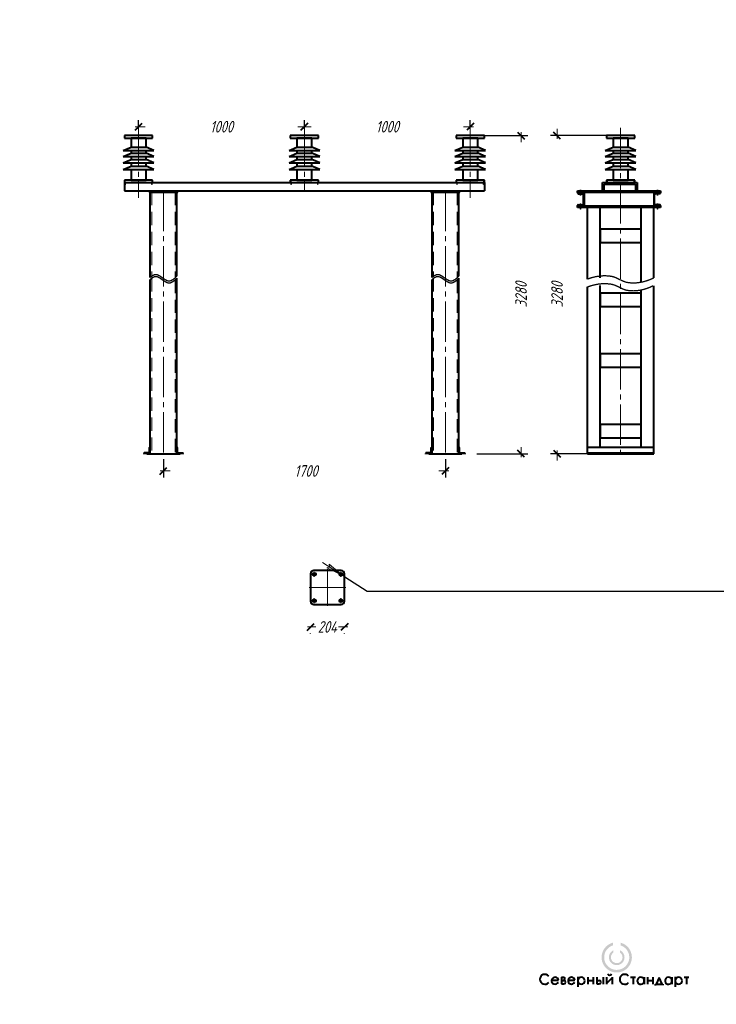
# Model space of a CAD drawing. Header units: millimetres. Extents: x 0 to 210, y 0 to 297.
import ezdxf

# ---------------------------------------------------------------- set-up
doc = ezdxf.new("R2010")
doc.units = ezdxf.units.MM
for name, pattern in [('K5LT32768', [0]), ('K5LT_AXLED', [16.69, 12.19, -1.5, 1.5, -1.5]), ('K5LT_BASIC', [0]), ('K5LT_DASHED', [6, 4, -2]), ('K5LT_THIN', [0]), ('K5LT_THIN_INCLUDED_TO_HATCHING', [0])]:
    doc.linetypes.add(name, pattern=pattern)
doc.styles.add('KDIMTEXTSTYLE', font='GOST_AU.SHX', dxfattribs={"width": 0.96, "oblique": 15, "height": 5})
doc.dimstyles.new('KDIMSTYLE (0.05)', dxfattribs={"dimtxt": 5, "dimasz": 1, "dimexe": 2, "dimexo": 0, "dimgap": 1, "dimtad": 1, "dimlfac": 20, "dimtxsty": 'KDIMTEXTSTYLE', "dimsah": 1, "dimcen": 0, "dimdle": 1, "dimadec": 0, "dimazin": 0, "dimtfac": 0.667, "dimtmove": 0, "dimatfit": 3, "dimfxl": 1, "dimtvp": 1, "dimtfill": 1, "dimtolj": 1, "dimtzin": 0, "dimarcsym": 0})

# ---------------------------------------------------------------- blocks, each defined once
blk = doc.blocks.new('KDIMARROW_03')
at = {"color": 0, "linetype": 'K5LT_BASIC', "lineweight": 40}
blk.add_line((-1.06, -1.06), (1.06, 1.06), dxfattribs=at)
at = {"color": 0, "linetype": 'K5LT_THIN', "lineweight": 18}
for q in [(-1, 0), (2, 0)]:
    blk.add_line((0, 0), q, dxfattribs=at)
blk = doc.blocks.new('KDIMARROW_02')
blk.add_hatch(color=0).paths.add_polyline_path([(4.5, 0), (5, 0.66), (0, 0), (5, -0.66)])
at = {"color": 0, "linetype": 'K5LT_THIN', "lineweight": 18}
for p, q in [((0, 0), (-1, 0)), ((5, 0.66), (0, 0)), ((0, 0), (5, -0.66)), ((0, 0), (7, 0)), ((4.5, 0), (5, 0.66)), ((5, -0.66), (4.5, 0))]:
    blk.add_line(p, q, dxfattribs=at)
blk = doc.blocks.new('U7')
at = {"color": 5, "linetype": 'K5LT_BASIC', "lineweight": 40, "true_color": 0x0000ff}
for p, q in [((168.17, 245.35), (193.17, 245.35)), ((168.17, 244.85), (168.17, 245.35)), ((193.17, 244.85), (168.17, 244.85)), ((193.17, 245.35), (193.17, 244.85))]:
    blk.add_line(p, q, dxfattribs=at)
blk = doc.blocks.new('U8')
at = {"color": 5, "linetype": 'K5LT_BASIC', "lineweight": 40, "true_color": 0x0000ff}
for p, q in [((168.17, 240.85), (193.17, 240.85)), ((168.17, 240.35), (168.17, 240.85)), ((193.17, 240.85), (193.17, 240.35)), ((193.17, 240.35), (168.17, 240.35))]:
    blk.add_line(p, q, dxfattribs=at)
blk = doc.blocks.new('U9')
at = {"color": 5, "linetype": 'K5LT_BASIC', "lineweight": 40, "true_color": 0x0000ff}
for p, q in [((187.37, 233.77), (174.97, 233.77)), ((174.97, 233.77), (174.97, 229.77)), ((187.37, 229.77), (187.37, 233.77)), ((174.97, 229.77), (187.37, 229.77))]:
    blk.add_line(p, q, dxfattribs=at)
blk = doc.blocks.new('U10')
at = {"color": 5, "linetype": 'K5LT_BASIC', "lineweight": 40, "true_color": 0x0000ff}
for p, q in [((187.37, 196.18), (174.97, 196.18)), ((174.97, 196.18), (174.97, 192.18)), ((187.37, 192.18), (187.37, 196.18)), ((174.97, 192.18), (187.37, 192.18))]:
    blk.add_line(p, q, dxfattribs=at)
blk = doc.blocks.new('U11')
at = {"color": 5, "linetype": 'K5LT_BASIC', "lineweight": 40, "true_color": 0x0000ff}
for p, q in [((187.37, 174.91), (174.97, 174.91)), ((174.97, 174.91), (174.97, 170.91)), ((187.37, 170.91), (187.37, 174.91)), ((174.97, 170.91), (187.37, 170.91))]:
    blk.add_line(p, q, dxfattribs=at)
blk = doc.blocks.new('U12')
at = {"color": 5, "linetype": 'K5LT_BASIC', "lineweight": 40, "true_color": 0x0000ff}
for p, q in [((187.37, 214.49), (174.97, 214.49)), ((174.97, 214.49), (174.97, 210.49)), ((187.37, 210.49), (187.37, 214.49)), ((174.97, 210.49), (187.37, 210.49))]:
    blk.add_line(p, q, dxfattribs=at)
blk = doc.blocks.new('U13')
at = {"color": 5, "linetype": 'K5LT_BASIC', "lineweight": 40, "true_color": 0x0000ff}
for p, q in [((191.17, 244.85), (191.17, 240.85)), ((191.17, 244.85), (193.17, 244.85)), ((191.39, 241.4), (191.39, 244.3)), ((192.97, 244.5), (191.59, 244.5)), ((193.17, 244.85), (193.17, 244.7)), ((191.17, 240.85), (193.17, 240.85)), ((192.97, 241.2), (191.59, 241.2)), ((193.17, 240.85), (193.17, 241))]:
    blk.add_line(p, q, dxfattribs=at)
for centre, start, end in [((191.59, 244.3), 90, 180), ((192.97, 244.7), 270, 0), ((191.59, 241.4), 180, 270), ((192.97, 241), 0, 90)]:
    blk.add_arc(centre, 0.2, start, end, dxfattribs=at)
blk = doc.blocks.new('U14')
at = {"color": 5, "linetype": 'K5LT_BASIC', "lineweight": 40, "true_color": 0x0000ff}
for p, q in [((170.17, 244.85), (168.17, 244.85)), ((168.17, 244.85), (168.17, 244.7)), ((168.37, 244.5), (169.74, 244.5)), ((169.94, 241.4), (169.94, 244.3)), ((170.17, 244.85), (170.17, 240.85)), ((168.17, 240.85), (168.17, 241)), ((170.17, 240.85), (168.17, 240.85)), ((168.37, 241.2), (169.74, 241.2))]:
    blk.add_line(p, q, dxfattribs=at)
for centre, start, end in [((168.37, 244.7), 180, 270), ((169.74, 244.3), 0, 90), ((168.37, 241), 90, 180), ((169.74, 241.4), 270, 0)]:
    blk.add_arc(centre, 0.2, start, end, dxfattribs=at)
blk = doc.blocks.new('U15')
at = {"color": 7, "linetype": 'K5LT_THIN_INCLUDED_TO_HATCHING', "lineweight": 18}
for p, q in [((168.89, 245.59), (169.23, 245.59)), ((168.89, 244.12), (169.23, 244.12)), ((169.19, 244.03), (168.93, 244.09)), ((168.93, 244.03), (169.19, 244.09)), ((169.06, 244.12), (169.06, 245.59))]:
    blk.add_line(p, q, dxfattribs=at)
blk = doc.blocks.new('U16')
at = {"color": 7, "linetype": 'K5LT_THIN_INCLUDED_TO_HATCHING', "lineweight": 18}
for p, q in [((168.89, 241.44), (169.23, 241.44)), ((169.06, 239.97), (169.06, 241.44)), ((168.89, 239.97), (169.23, 239.97)), ((169.19, 239.88), (168.93, 239.94)), ((168.93, 239.88), (169.19, 239.94))]:
    blk.add_line(p, q, dxfattribs=at)
blk = doc.blocks.new('U17')
at = {"color": 7, "linetype": 'K5LT_THIN_INCLUDED_TO_HATCHING', "lineweight": 18}
for p, q in [((192.45, 245.59), (192.11, 245.59)), ((192.45, 244.12), (192.11, 244.12)), ((192.15, 244.03), (192.41, 244.09)), ((192.41, 244.03), (192.15, 244.09)), ((192.28, 244.12), (192.28, 245.59))]:
    blk.add_line(p, q, dxfattribs=at)
blk = doc.blocks.new('U18')
at = {"color": 7, "linetype": 'K5LT_THIN_INCLUDED_TO_HATCHING', "lineweight": 18}
for p, q in [((192.45, 241.44), (192.11, 241.44)), ((192.28, 239.97), (192.28, 241.44)), ((192.45, 239.97), (192.11, 239.97)), ((192.15, 239.88), (192.41, 239.94)), ((192.41, 239.88), (192.15, 239.94))]:
    blk.add_line(p, q, dxfattribs=at)
blk = doc.blocks.new('U19')
at = {"color": 5, "linetype": 'K5LT_BASIC', "lineweight": 40, "true_color": 0x0000ff}
for p, q in [((81.58, 262.05), (81.58, 261.3)), ((90.08, 262.05), (81.58, 262.05)), ((90.08, 261.3), (90.08, 262.05)), ((81.21, 257.54), (83.58, 258.53)), ((81.58, 261.3), (90.08, 261.3)), ((88.08, 261.3), (83.58, 261.3)), ((83.58, 261.3), (83.58, 258.53)), ((83.58, 258.53), (88.08, 258.53)), ((88.08, 258.53), (88.08, 261.3)), ((90.46, 257.54), (88.08, 258.53)), ((81.21, 257.54), (90.46, 257.54)), ((81.21, 255.75), (83.58, 256.74)), ((81.21, 255.75), (90.46, 255.75)), ((83.58, 257.54), (83.58, 256.74)), ((83.58, 256.74), (88.08, 256.74)), ((83.58, 255.75), (83.58, 254.79)), ((88.08, 256.74), (88.08, 257.54)), ((90.46, 255.75), (88.08, 256.74)), ((88.08, 254.79), (88.08, 255.75)), ((81.21, 253.8), (83.58, 254.79)), ((81.21, 253.8), (90.46, 253.8)), ((81.21, 251.78), (83.58, 252.77)), ((83.58, 254.79), (88.08, 254.79)), ((83.58, 253.8), (83.58, 252.77)), ((83.58, 252.77), (88.08, 252.77)), ((90.46, 253.8), (88.08, 254.79)), ((88.08, 252.77), (88.08, 253.8)), ((90.46, 251.78), (88.08, 252.77)), ((81.21, 251.78), (90.46, 251.78)), ((83.58, 251.78), (83.58, 248.6)), ((88.08, 248.6), (88.08, 251.78)), ((90.08, 248.6), (81.58, 248.6)), ((81.58, 248.6), (81.58, 247.85)), ((81.58, 247.85), (90.08, 247.85)), ((83.58, 248.6), (88.08, 248.6)), ((90.08, 247.85), (90.08, 248.6))]:
    blk.add_line(p, q, dxfattribs=at)
blk = doc.blocks.new('U20')
at = {"color": 5, "linetype": 'K5LT_BASIC', "lineweight": 40, "true_color": 0x0000ff}
for p, q in [((176.92, 262.05), (176.92, 261.3)), ((185.42, 262.05), (176.92, 262.05)), ((185.42, 261.3), (185.42, 262.05)), ((176.54, 257.54), (178.92, 258.53)), ((176.92, 261.3), (185.42, 261.3)), ((183.42, 261.3), (178.92, 261.3)), ((178.92, 261.3), (178.92, 258.53)), ((178.92, 258.53), (183.42, 258.53)), ((183.42, 258.53), (183.42, 261.3)), ((185.79, 257.54), (183.42, 258.53)), ((176.54, 257.54), (185.79, 257.54)), ((176.54, 255.75), (178.92, 256.74)), ((176.54, 255.75), (185.79, 255.75)), ((178.92, 257.54), (178.92, 256.74)), ((178.92, 256.74), (183.42, 256.74)), ((178.92, 255.75), (178.92, 254.79)), ((183.42, 256.74), (183.42, 257.54)), ((185.79, 255.75), (183.42, 256.74)), ((183.42, 254.79), (183.42, 255.75)), ((176.54, 253.8), (178.92, 254.79)), ((176.54, 253.8), (185.79, 253.8)), ((176.54, 251.78), (178.92, 252.77)), ((178.92, 254.79), (183.42, 254.79)), ((178.92, 253.8), (178.92, 252.77)), ((178.92, 252.77), (183.42, 252.77)), ((185.79, 253.8), (183.42, 254.79)), ((183.42, 252.77), (183.42, 253.8)), ((185.79, 251.78), (183.42, 252.77)), ((176.54, 251.78), (185.79, 251.78)), ((178.92, 251.78), (178.92, 248.6)), ((183.42, 248.6), (183.42, 251.78)), ((185.42, 248.6), (176.92, 248.6)), ((176.92, 248.6), (176.92, 247.85)), ((176.92, 247.85), (185.42, 247.85)), ((178.92, 248.6), (183.42, 248.6)), ((185.42, 247.85), (185.42, 248.6))]:
    blk.add_line(p, q, dxfattribs=at)
blk = doc.blocks.new('U21')
at = {"color": 5, "linetype": 'K5LT_BASIC', "lineweight": 40, "true_color": 0x0000ff}
for p, q in [((131.58, 262.05), (131.58, 261.3)), ((140.08, 262.05), (131.58, 262.05)), ((140.08, 261.3), (140.08, 262.05)), ((131.21, 257.54), (133.58, 258.53)), ((131.58, 261.3), (140.08, 261.3)), ((138.08, 261.3), (133.58, 261.3)), ((133.58, 261.3), (133.58, 258.53)), ((133.58, 258.53), (138.08, 258.53)), ((138.08, 258.53), (138.08, 261.3)), ((140.46, 257.54), (138.08, 258.53)), ((131.21, 257.54), (140.46, 257.54)), ((131.21, 255.75), (133.58, 256.74)), ((131.21, 255.75), (140.46, 255.75)), ((133.58, 257.54), (133.58, 256.74)), ((133.58, 256.74), (138.08, 256.74)), ((133.58, 255.75), (133.58, 254.79)), ((138.08, 256.74), (138.08, 257.54)), ((140.46, 255.75), (138.08, 256.74)), ((138.08, 254.79), (138.08, 255.75)), ((131.21, 253.8), (133.58, 254.79)), ((131.21, 253.8), (140.46, 253.8)), ((131.21, 251.78), (133.58, 252.77)), ((133.58, 254.79), (138.08, 254.79)), ((133.58, 253.8), (133.58, 252.77)), ((133.58, 252.77), (138.08, 252.77)), ((140.46, 253.8), (138.08, 254.79)), ((138.08, 252.77), (138.08, 253.8)), ((140.46, 251.78), (138.08, 252.77)), ((131.21, 251.78), (140.46, 251.78)), ((133.58, 251.78), (133.58, 248.6)), ((138.08, 248.6), (138.08, 251.78)), ((140.08, 248.6), (131.58, 248.6)), ((131.58, 248.6), (131.58, 247.85)), ((131.58, 247.85), (140.08, 247.85)), ((133.58, 248.6), (138.08, 248.6)), ((140.08, 247.85), (140.08, 248.6))]:
    blk.add_line(p, q, dxfattribs=at)
blk = doc.blocks.new('U22')
at = {"color": 5, "linetype": 'K5LT_BASIC', "lineweight": 40, "true_color": 0x0000ff}
for p, q in [((31.58, 262.05), (31.58, 261.3)), ((40.08, 262.05), (31.58, 262.05)), ((40.08, 261.3), (40.08, 262.05)), ((31.21, 257.54), (33.58, 258.53)), ((31.58, 261.3), (40.08, 261.3)), ((38.08, 261.3), (33.58, 261.3)), ((33.58, 261.3), (33.58, 258.53)), ((33.58, 258.53), (38.08, 258.53)), ((38.08, 258.53), (38.08, 261.3)), ((40.46, 257.54), (38.08, 258.53)), ((31.21, 257.54), (40.46, 257.54)), ((31.21, 255.75), (33.58, 256.74)), ((31.21, 255.75), (40.46, 255.75)), ((33.58, 257.54), (33.58, 256.74)), ((33.58, 256.74), (38.08, 256.74)), ((33.58, 255.75), (33.58, 254.79)), ((38.08, 256.74), (38.08, 257.54)), ((40.46, 255.75), (38.08, 256.74)), ((38.08, 254.79), (38.08, 255.75)), ((31.21, 253.8), (33.58, 254.79)), ((31.21, 253.8), (40.46, 253.8)), ((31.21, 251.78), (33.58, 252.77)), ((33.58, 254.79), (38.08, 254.79)), ((33.58, 253.8), (33.58, 252.77)), ((33.58, 252.77), (38.08, 252.77)), ((40.46, 253.8), (38.08, 254.79)), ((38.08, 252.77), (38.08, 253.8)), ((40.46, 251.78), (38.08, 252.77)), ((31.21, 251.78), (40.46, 251.78)), ((33.58, 251.78), (33.58, 248.6)), ((38.08, 248.6), (38.08, 251.78)), ((40.08, 248.6), (31.58, 248.6)), ((31.58, 248.6), (31.58, 247.85)), ((31.58, 247.85), (40.08, 247.85)), ((33.58, 248.6), (38.08, 248.6)), ((40.08, 247.85), (40.08, 248.6))]:
    blk.add_line(p, q, dxfattribs=at)
blk = doc.blocks.new('U23')
at = {"color": 7, "linetype": 'K5LT_THIN_INCLUDED_TO_HATCHING', "lineweight": 18}
for p, q in [((131.66, 248.84), (132, 248.84)), ((131.66, 247.37), (132, 247.37)), ((131.96, 247.28), (131.7, 247.34)), ((131.7, 247.28), (131.96, 247.34)), ((131.83, 247.37), (131.83, 248.84))]:
    blk.add_line(p, q, dxfattribs=at)
blk = doc.blocks.new('U24')
at = {"color": 7, "linetype": 'K5LT_THIN_INCLUDED_TO_HATCHING', "lineweight": 18}
for p, q in [((139.66, 248.84), (140, 248.84)), ((139.66, 247.37), (140, 247.37)), ((139.96, 247.28), (139.7, 247.34)), ((139.7, 247.28), (139.96, 247.34)), ((139.83, 247.37), (139.83, 248.84))]:
    blk.add_line(p, q, dxfattribs=at)
blk = doc.blocks.new('U25')
at = {"color": 7, "linetype": 'K5LT_THIN_INCLUDED_TO_HATCHING', "lineweight": 18}
for p, q in [((81.66, 248.84), (82, 248.84)), ((81.66, 247.37), (82, 247.37)), ((81.96, 247.28), (81.7, 247.34)), ((81.7, 247.28), (81.96, 247.34)), ((81.83, 247.37), (81.83, 248.84))]:
    blk.add_line(p, q, dxfattribs=at)
blk = doc.blocks.new('U26')
at = {"color": 7, "linetype": 'K5LT_THIN_INCLUDED_TO_HATCHING', "lineweight": 18}
for p, q in [((89.66, 248.84), (90, 248.84)), ((89.66, 247.37), (90, 247.37)), ((89.96, 247.28), (89.7, 247.34)), ((89.7, 247.28), (89.96, 247.34)), ((89.83, 247.37), (89.83, 248.84))]:
    blk.add_line(p, q, dxfattribs=at)
blk = doc.blocks.new('U27')
at = {"color": 7, "linetype": 'K5LT_THIN_INCLUDED_TO_HATCHING', "lineweight": 18}
for p, q in [((31.66, 248.84), (32, 248.84)), ((31.66, 247.37), (32, 247.37)), ((31.96, 247.28), (31.7, 247.34)), ((31.7, 247.28), (31.96, 247.34)), ((31.83, 247.37), (31.83, 248.84))]:
    blk.add_line(p, q, dxfattribs=at)
blk = doc.blocks.new('U28')
at = {"color": 7, "linetype": 'K5LT_THIN_INCLUDED_TO_HATCHING', "lineweight": 18}
for p, q in [((39.66, 248.84), (40, 248.84)), ((39.66, 247.37), (40, 247.37)), ((39.96, 247.28), (39.7, 247.34)), ((39.7, 247.28), (39.96, 247.34)), ((39.83, 247.37), (39.83, 248.84))]:
    blk.add_line(p, q, dxfattribs=at)
blk = doc.blocks.new('U29')
at = {"color": 7, "linetype": 'K5LT_THIN_INCLUDED_TO_HATCHING', "lineweight": 18}
for p, q in [((177, 248.84), (177.34, 248.84)), ((177, 247.37), (177.34, 247.37)), ((177.3, 247.28), (177.04, 247.34)), ((177.04, 247.28), (177.3, 247.34)), ((177.17, 247.37), (177.17, 248.84))]:
    blk.add_line(p, q, dxfattribs=at)
blk = doc.blocks.new('U30')
at = {"color": 7, "linetype": 'K5LT_THIN_INCLUDED_TO_HATCHING', "lineweight": 18}
for p, q in [((185, 248.84), (185.34, 248.84)), ((185, 247.37), (185.34, 247.37)), ((185.3, 247.28), (185.04, 247.34)), ((185.04, 247.28), (185.3, 247.34)), ((185.17, 247.37), (185.17, 248.84))]:
    blk.add_line(p, q, dxfattribs=at)
blk = doc.blocks.new('U31')
at = {"true_color": 0xff00ff}
blk.add_hatch(color=6, dxfattribs=at).paths.add_polyline_path([(181.17, 18.58), (181.17, 17.76), (181.67, 17.55), (182.15, 17.27), (182.57, 16.92), (182.95, 16.52), (183.26, 16.07), (183.5, 15.57), (183.66, 15.05), (183.75, 14.5), (183.77, 14.17), (183.73, 13.62), (183.61, 13.08), (183.41, 12.57), (183.14, 12.09), (182.81, 11.65), (182.41, 11.27), (181.97, 10.95), (181.48, 10.69), (180.96, 10.51), (180.42, 10.41), (179.87, 10.38), (179.33, 10.44), (178.79, 10.57), (178.28, 10.78), (177.81, 11.07), (177.39, 11.41), (177.01, 11.82), (176.7, 12.27), (176.46, 12.77), (176.3, 13.29), (176.21, 13.84), (176.2, 14.17), (176.24, 14.72), (176.36, 15.25), (176.55, 15.77), (176.82, 16.25), (177.15, 16.68), (177.55, 17.07), (177.99, 17.39), (178.48, 17.64), (178.81, 17.77), (178.81, 18.59), (178.24, 18.39), (177.7, 18.13), (177.19, 17.79), (176.74, 17.39), (176.34, 16.93), (176.01, 16.43), (175.75, 15.89), (175.56, 15.31), (175.44, 14.72), (175.41, 14.17), (175.45, 13.56), (175.57, 12.97), (175.77, 12.4), (176.04, 11.86), (176.38, 11.36), (176.78, 10.91), (177.24, 10.51), (177.74, 10.18), (178.29, 9.92), (178.86, 9.74), (179.46, 9.63), (180.06, 9.6), (180.66, 9.65), (181.25, 9.78), (181.82, 9.98), (182.36, 10.26), (182.85, 10.61), (183.3, 11.02), (183.68, 11.49), (184, 12), (184.25, 12.55), (184.43, 13.12), (184.53, 13.72), (184.55, 14.17), (184.51, 14.77), (184.39, 15.36), (184.2, 15.93), (183.93, 16.48), (183.59, 16.98), (183.18, 17.43), (182.73, 17.82), (182.22, 18.15), (181.68, 18.41)])
at = {"true_color": 0x0000ff}
blk.add_hatch(color=5, dxfattribs=at).paths.add_polyline_path([(180.96, 16.31), (180.96, 15.61), (181.25, 15.37), (181.47, 15.08), (181.63, 14.74), (181.72, 14.37), (181.73, 14.17), (181.69, 13.8), (181.57, 13.44), (181.38, 13.12), (181.13, 12.85), (180.82, 12.63), (180.48, 12.49), (180.11, 12.42), (179.73, 12.44), (179.37, 12.53), (179.04, 12.7), (178.75, 12.93), (178.51, 13.22), (178.34, 13.55), (178.25, 13.91), (178.23, 14.17), (178.27, 14.54), (178.39, 14.89), (178.58, 15.21), (178.84, 15.49), (179.01, 15.62), (179.01, 16.31), (178.63, 16.09), (178.3, 15.81), (178.03, 15.48), (177.82, 15.1), (177.69, 14.69), (177.63, 14.26), (177.63, 14.17), (177.67, 13.74), (177.79, 13.32), (177.98, 12.93), (178.24, 12.58), (178.56, 12.29), (178.93, 12.06), (179.33, 11.91), (179.76, 11.83), (180.19, 11.82), (180.62, 11.9), (181.02, 12.06), (181.39, 12.28), (181.71, 12.58), (181.98, 12.92), (182.17, 13.31), (182.29, 13.72), (182.33, 14.15), (182.33, 14.17), (182.29, 14.6), (182.18, 15.02), (181.98, 15.4), (181.72, 15.75), (181.4, 16.04), (181.03, 16.27)])
at = {"color": 7, "linetype": 'K5LT32768', "lineweight": 40}
for p, q in [((160.36, 7.25), (162.44, 7.25)), ((163.34, 8.14), (163.34, 6.13)), ((163.34, 8.14), (164.05, 8.14)), ((163.34, 7.19), (164.05, 7.19)), ((163.34, 6.13), (164.05, 6.13)), ((165.31, 7.25), (167.39, 7.25)), ((168.3, 8.24), (168.3, 5.23)), ((171.32, 8.23), (171.32, 6.04)), ((171.32, 7.23), (172.92, 7.23)), ((172.92, 8.23), (172.92, 6.04)), ((173.99, 8.23), (173.99, 6.13)), ((173.99, 7.19), (174.71, 7.19)), ((173.99, 6.13), (174.71, 6.13)), ((175.92, 8.23), (175.92, 6.04)), ((176.95, 8.23), (176.95, 6.04)), ((176.95, 6.32), (178.64, 7.96)), ((178.64, 8.23), (178.64, 6.04)), ((184.15, 8.14), (185.61, 8.14)), ((184.89, 8.14), (184.89, 6.04)), ((188.25, 8.23), (188.25, 6.04)), ((189.29, 8.23), (189.29, 6.04)), ((189.29, 7.23), (190.89, 7.23)), ((190.89, 8.23), (190.89, 6.04)), ((191.69, 5.71), (191.69, 6.11)), ((191.69, 6.11), (193.84, 6.11)), ((192.77, 8.11), (191.91, 6.11)), ((193.64, 6.11), (192.77, 8.11)), ((193.84, 6.11), (193.84, 5.75)), ((196.62, 8.23), (196.62, 6.04)), ((197.65, 8.24), (197.65, 5.23)), ((200.28, 8.14), (201.75, 8.14)), ((201.02, 8.14), (201.02, 6.04))]:
    blk.add_line(p, q, dxfattribs=at)
for centre, radius, start, end in [((158.31, 7.55), 1.49, 37.074, 321.6008), ((177.81, 9.6), 0.769, 216.4819, 323.681), ((182.37, 7.55), 1.49, 37.074, 321.6008), ((161.4, 7.12), 1.05, 7.3391, 332.5516), ((163.89, 7.67), 0.496, 281.1083, 70.9439), ((164.05, 6.66), 0.53, 270, 90), ((166.35, 7.12), 1.05, 7.3391, 332.5516), ((169.34, 7.12), 1.05, 0, 180), ((169.34, 7.12), 1.05, 180, 0), ((174.71, 6.66), 0.53, 270, 90), ((187.23, 7.12), 1.05, 7.3391, 3.7582), ((195.59, 7.12), 1.05, 7.3391, 3.7582), ((198.69, 7.12), 1.05, 0, 180), ((198.69, 7.12), 1.05, 180, 0)]:
    blk.add_arc(centre, radius, start, end, dxfattribs=at)

msp = doc.modelspace()

# ---------------------------------------------------------------- linework, layer by layer
at = {"color": 30, "linetype": 'K5LT_AXLED', "lineweight": 18, "true_color": 0xff8000}
for p, q in [((35.83307, 264.83418), (35.83307, 243.23418)), ((85.83307, 264.83418), (85.83307, 245.35355)), ((135.83307, 264.83418), (135.83307, 243.23418)), ((181.1693, 264.35637), (181.1693, 165.57574)), ((43.33307, 245.35355), (43.33307, 166.40355)), ((128.33307, 245.35355), (128.33307, 166.40355)), ((92.81106, 120.22729), (92.81106, 131.22729)), ((88.06106, 129.72729), (89.56106, 129.72729)), ((88.81106, 130.47729), (88.81106, 128.97729)), ((88.81106, 130.47729), (88.81106, 128.97729)), ((96.06106, 129.72729), (97.56106, 129.72729)), ((96.81106, 130.47729), (96.81106, 128.97729)), ((96.81106, 130.47729), (96.81106, 128.97729)), ((98.31106, 125.72729), (87.31106, 125.72729)), ((88.81106, 122.47729), (88.81106, 120.97729)), ((88.81106, 122.47729), (88.81106, 120.97729)), ((96.81106, 122.47729), (96.81106, 120.97729)), ((96.81106, 122.47729), (96.81106, 120.97729)), ((88.06106, 121.72729), (89.56106, 121.72729)), ((96.06106, 121.72729), (97.56106, 121.72729))]:
    msp.add_line(p, q, dxfattribs=at)
at = {"color": 5, "linetype": 'K5LT_BASIC', "lineweight": 40, "true_color": 0x0000ff}
for p, q in [((31.58307, 247.85355), (31.58307, 245.35355)), ((40.08307, 247.85355), (131.58307, 247.85355)), ((140.08307, 247.85355), (140.08307, 245.35355)), ((175.6693, 245.35355), (175.6693, 247.85355)), ((175.6693, 247.85355), (186.1693, 247.85355)), ((176.1693, 245.35355), (176.1693, 247.35355)), ((176.1693, 247.35355), (185.6693, 247.35355)), ((185.6693, 247.35355), (185.6693, 245.35355)), ((186.1693, 247.85355), (186.1693, 245.35355)), ((31.58307, 245.35355), (140.08307, 245.35355)), ((38.98307, 245.35355), (38.98307, 245.00355)), ((38.98307, 245.00355), (47.68307, 245.00355)), ((39.33307, 231.75177), (39.33307, 245.00355)), ((47.33307, 232.10254), (47.33307, 245.00355)), ((47.68307, 245.00355), (47.68307, 245.35355)), ((123.98307, 245.35355), (123.98307, 245.00355)), ((123.98307, 245.00355), (132.68307, 245.00355)), ((124.33307, 231.75177), (124.33307, 245.00355)), ((132.33307, 232.10254), (132.33307, 245.00355)), ((132.68307, 245.00355), (132.68307, 245.35355)), ((171.1693, 231.27397), (171.1693, 240.35355)), ((174.9693, 219.17716), (174.9693, 240.35355)), ((187.3693, 217.82731), (187.3693, 240.35355)), ((191.1693, 231.62473), (191.1693, 240.35355)), ((39.33307, 219.23646), (39.33307, 231.75177)), ((47.33307, 219.5932), (47.33307, 232.10254)), ((124.33307, 219.23646), (124.33307, 231.75177)), ((132.33307, 219.5932), (132.33307, 232.10254)), ((171.1693, 218.75865), (171.1693, 231.27397)), ((191.1693, 219.11539), (191.1693, 231.62473)), ((39.33307, 166.05355), (39.33307, 218.64251)), ((47.33307, 166.05355), (47.33307, 218.98392)), ((124.33307, 166.05355), (124.33307, 218.64251)), ((132.33307, 166.05355), (132.33307, 218.98392)), ((171.1693, 166.05355), (171.1693, 216.37397)), ((174.9693, 168.05355), (174.9693, 216.78847)), ((187.3693, 168.05355), (187.3693, 215.43966)), ((191.1693, 166.05355), (191.1693, 216.72473)), ((39.08307, 166.44809), (39.08307, 167.96707)), ((47.58307, 166.44809), (47.58307, 167.96707)), ((124.08307, 166.44809), (124.08307, 167.96707)), ((132.58307, 166.44809), (132.58307, 167.96707)), ((171.1693, 168.05355), (191.1693, 168.05355)), ((38.90103, 166.30355), (37.47404, 166.30355)), ((38.33307, 166.05355), (48.33307, 166.05355)), ((47.76511, 166.30355), (49.1921, 166.30355)), ((123.90103, 166.30355), (122.47404, 166.30355)), ((123.33307, 166.05355), (133.33307, 166.05355)), ((132.76511, 166.30355), (134.1921, 166.30355)), ((171.1693, 166.30355), (191.1693, 166.30355)), ((171.1693, 166.05355), (191.1693, 166.05355)), ((96.91106, 130.82729), (88.71106, 130.82729)), ((87.71106, 129.82729), (87.71106, 121.62729)), ((97.91106, 121.62729), (97.91106, 129.82729)), ((88.71106, 120.62729), (96.91106, 120.62729))]:
    msp.add_line(p, q, dxfattribs=at)
at = {"color": 7, "linetype": 'K5LT_DASHED', "lineweight": 18}
for p, q in [((39.78307, 245.00355), (39.78307, 219.6092)), ((46.88307, 245.00355), (46.88307, 219.13487)), ((124.78307, 245.00355), (124.78307, 219.6092)), ((131.88307, 245.00355), (131.88307, 219.13487)), ((39.78307, 219.00186), (39.78307, 166.05355)), ((46.88307, 218.52659), (46.88307, 166.05355)), ((124.78307, 219.00186), (124.78307, 166.05355)), ((131.88307, 218.52659), (131.88307, 166.05355))]:
    msp.add_line(p, q, dxfattribs=at)
at = {"color": 5, "linetype": 'K5LT_BASIC', "true_color": 0x0000ff, "const_width": 0.4}
for points in [[(39.33307, 219.23646), (39.77484, 219.60318), (40.22513, 219.89035), (40.5864, 220.06076), (40.86166, 220.13019), (41.1639, 220.12745), (41.49969, 220.04837), (41.88043, 219.88566), (42.32961, 219.62435), (42.91531, 219.22147), (43.88687, 218.55814), (44.39441, 218.29787), (44.78552, 218.17952), (45.11913, 218.15973), (45.37098, 218.20951), (45.84879, 218.40633), (46.31683, 218.68256), (46.77508, 219.03819), (47.22355, 219.47323), (47.33307, 219.5932)], [(124.33307, 219.23646), (124.77484, 219.60318), (125.22513, 219.89035), (125.5864, 220.06076), (125.86166, 220.13019), (126.1639, 220.12745), (126.49969, 220.04837), (126.88043, 219.88566), (127.32961, 219.62435), (127.91531, 219.22147), (128.88687, 218.55814), (129.39441, 218.29787), (129.78552, 218.17952), (130.11913, 218.15973), (130.37098, 218.20951), (130.84879, 218.40633), (131.31683, 218.68256), (131.77508, 219.03819), (132.22355, 219.47323), (132.33307, 219.5932)], [(171.1693, 218.75865), (172.21492, 219.11765), (173.25033, 219.39729), (174.27553, 219.59757), (175.29053, 219.7185), (176.29532, 219.76007), (177.2899, 219.72227), (178.27428, 219.60513), (178.42314, 219.58035), (178.9789, 219.44643), (179.60356, 219.22026), (180.36458, 218.87257), (181.77703, 218.18676), (182.61846, 217.86854), (183.21286, 217.72979), (184.16494, 217.61706), (185.12487, 217.58395), (186.09267, 217.63047), (187.06832, 217.75661), (188.05183, 217.96238), (189.04319, 218.24778), (190.04241, 218.6128), (191.04949, 219.05745), (191.1693, 219.11539)], [(39.33307, 218.64251), (39.77856, 219.00642), (40.23235, 219.29076), (40.59141, 219.45704), (40.8681, 219.52514), (41.1718, 219.52101), (41.50914, 219.44042), (41.89167, 219.27599), (42.34333, 219.01247), (42.93427, 218.60566), (43.90415, 217.94587), (44.4078, 217.69004), (44.79762, 217.57421), (45.13055, 217.55648), (45.37597, 217.60582), (45.85379, 217.80264), (46.32182, 218.07887), (46.78008, 218.4345), (47.22855, 218.86954), (47.33807, 218.98951)], [(124.33307, 218.64251), (124.77856, 219.00642), (125.23235, 219.29076), (125.59141, 219.45704), (125.8681, 219.52514), (126.1718, 219.52101), (126.50914, 219.44042), (126.89167, 219.27599), (127.34333, 219.01247), (127.93427, 218.60566), (128.90415, 217.94587), (129.4078, 217.69004), (129.79762, 217.57421), (130.13055, 217.55648), (130.37597, 217.60582), (130.85379, 217.80264), (131.32182, 218.07887), (131.78008, 218.4345), (132.22855, 218.86954), (132.33807, 218.98951)], [(171.1693, 216.37397), (172.21505, 216.73254), (173.25058, 217.01175), (174.27589, 217.21161), (175.29099, 217.33212), (176.29587, 217.37326), (177.29054, 217.33505), (178.27498, 217.21749), (178.41941, 217.19341), (178.9727, 217.0599), (179.5946, 216.83418), (180.35225, 216.48705), (181.75391, 215.8042), (182.59321, 215.48541), (183.20891, 215.34294), (184.15202, 215.23717), (185.10298, 215.21108), (186.06103, 215.26466), (187.02547, 215.39789), (187.99556, 215.61075), (188.97059, 215.90318), (189.94986, 216.27514), (190.92896, 216.72473)], [(37.33307, 166.20953), (37.33307, 166.05355), (39.33307, 166.05355), (39.33307, 168.05355), (39.15189, 168.05355)], [(37.33307, 166.20953), (37.35692, 166.25075), (37.39897, 166.28343), (37.49142, 166.30355)], [(38.87919, 166.30355), (39.00492, 166.33232), (39.02552, 166.34665), (39.06769, 166.39282), (39.08353, 166.48293), (39.08307, 166.49158)], [(39.08307, 167.94117), (39.09897, 168.01236), (39.12573, 168.0391), (39.15189, 168.05355)], [(49.33307, 166.20953), (49.33307, 166.05355), (47.33307, 166.05355), (47.33307, 168.05355), (47.51425, 168.05355)], [(47.58307, 167.94117), (47.56718, 168.01236), (47.54042, 168.0391), (47.51425, 168.05355)], [(47.78695, 166.30355), (47.66123, 166.33232), (47.64062, 166.34665), (47.59845, 166.39282), (47.58261, 166.48293), (47.58307, 166.49158)], [(49.33307, 166.20953), (49.30922, 166.25075), (49.26717, 166.28343), (49.17473, 166.30355)], [(122.33307, 166.20953), (122.33307, 166.05355), (124.33307, 166.05355), (124.33307, 168.05355), (124.15189, 168.05355)], [(122.33307, 166.20953), (122.35692, 166.25075), (122.39897, 166.28343), (122.49142, 166.30355)], [(123.87919, 166.30355), (124.00492, 166.33232), (124.02552, 166.34665), (124.06769, 166.39282), (124.08353, 166.48293), (124.08307, 166.49158)], [(124.08307, 167.94117), (124.09897, 168.01236), (124.12573, 168.0391), (124.15189, 168.05355)], [(134.33307, 166.20953), (134.33307, 166.05355), (132.33307, 166.05355), (132.33307, 168.05355), (132.51425, 168.05355)], [(132.58307, 167.94117), (132.56718, 168.01236), (132.54042, 168.0391), (132.51425, 168.05355)], [(132.78695, 166.30355), (132.66123, 166.33232), (132.64062, 166.34665), (132.59845, 166.39282), (132.58261, 166.48293), (132.58307, 166.49158)], [(134.33307, 166.20953), (134.30922, 166.25075), (134.26717, 166.28343), (134.17473, 166.30355)]]:
    msp.add_lwpolyline(points, dxfattribs=at)
at = {"color": 5, "linetype": 'K5LT_BASIC', "lineweight": 40, "true_color": 0x0000ff}
for centre in [(88.81106, 129.72729), (96.81106, 129.72729), (88.81106, 121.72729), (96.81106, 121.72729)]:
    msp.add_circle(centre, 0.45, dxfattribs=at)
for centre, start, end in [((88.71106, 129.82729), 90, 180), ((96.91106, 129.82729), 0, 90), ((88.71106, 121.62729), 180, 270), ((96.91106, 121.62729), 270, 0)]:
    msp.add_arc(centre, 1, start, end, dxfattribs=at)

# ---------------------------------------------------------------- block references
for name in ['U22', 'U19', 'U21', 'U20', 'U27', 'U28', 'U25', 'U26', 'U23', 'U24', 'U29', 'U30', 'U7', 'U14', 'U15', 'U13', 'U17', 'U8', 'U16', 'U18', 'U9', 'U12', 'U10', 'U11', 'U31']:
    msp.add_blockref(name, (0, 0))

# ---------------------------------------------------------------- dimensions: what is measured, and where the dimension line sits
at = {"color": 5, "true_color": 0x0000ff}
for base, p1, p2, location, override in [((35.83307, 264.71398), (85.83307, 262.05355), (35.83307, 262.05355), (60.83307, 264.71398), {"dimexo": 2, "dimpost": '\\H3.5;\\W0.96;\\Q15;<>', "dimblk1": 'KDIMARROW_03', "dimblk2": 'KDIMARROW_03', "dimse1": 0, "dimse2": 0, "dimclrt": 7, "dimtolj": 1}), ((85.83307, 264.71398), (135.83307, 262.05355), (85.83307, 262.05355), (110.83307, 264.71398), {"dimexo": 2, "dimpost": '\\H3.5;\\W0.96;\\Q15;<>', "dimblk1": 'KDIMARROW_03', "dimblk2": 'KDIMARROW_03', "dimse1": 0, "dimse2": 0, "dimclrt": 7, "dimtolj": 1}), ((43.33307, 160.88431), (128.33307, 166.40355), (43.33307, 166.40355), (86.33307, 160.88431), {"dimexo": 2, "dimpost": '\\H3.5;\\W0.96;\\Q15;<>', "dimblk1": 'KDIMARROW_03', "dimblk2": 'KDIMARROW_03', "dimse1": 0, "dimse2": 0, "dimclrt": 7, "dimtolj": 1}), ((87.71106, 113.84041), (97.91106, 121.72729), (87.71106, 121.72729), (92.71106, 113.84041), {"dimexo": 10, "dimpost": '\\H3.5;\\W0.96;\\Q15;<>', "dimblk1": 'KDIMARROW_03', "dimblk2": 'KDIMARROW_03', "dimse1": 0, "dimse2": 0, "dimclrt": 7, "dimtolj": 1})]:
    msp.add_linear_dim(base=base, p1=p1, p2=p2, location=location, dimstyle='KDIMSTYLE (0.05)', override=override, dxfattribs=at).render()
for base, p1, p2, location in [((151.13446, 166.05355), (136.08307, 262.05355), (135.83307, 166.05355), (151.13446, 214.05355)), ((161.9884, 262.05355), (181.1693, 166.05355), (181.1693, 262.05355), (161.9884, 214.05355))]:
    msp.add_linear_dim(base=base, p1=p1, p2=p2, angle=90, location=location, text='\\H3.5;\\W0.96;\\Q15;\\H3.5;\\W0.96;\\Q15;\\Q15;3280', dimstyle='KDIMSTYLE (0.05)', override={"dimexo": 2, "dimblk1": 'KDIMARROW_03', "dimblk2": 'KDIMARROW_03', "dimse1": 0, "dimse2": 0, "dimclrt": 7, "dimtolj": 1}, dxfattribs=at).render()
msp.add_diameter_dim(center=(96.81106, 129.72729), radius=0.45, location=(104.71428, 124.65565), text='\\H3.5;\\W0.96;\\Q15;\\Q15;4 отв. \\H3.5;\\W0.96;\\Q15;∅\\H3.5;\\W0.96;\\Q15;\\Q15;18', dimstyle='KDIMSTYLE (0.05)', override={"dimtih": 1, "dimtoh": 1, "dimblk1": 'KDIMARROW_02', "dimblk2": 'KDIMARROW_02', "dimclrt": 7, "dimtmove": 1, "dimatfit": 2, "dimtolj": 1}, dxfattribs=at).render()

doc.saveas('drawing.dxf')
